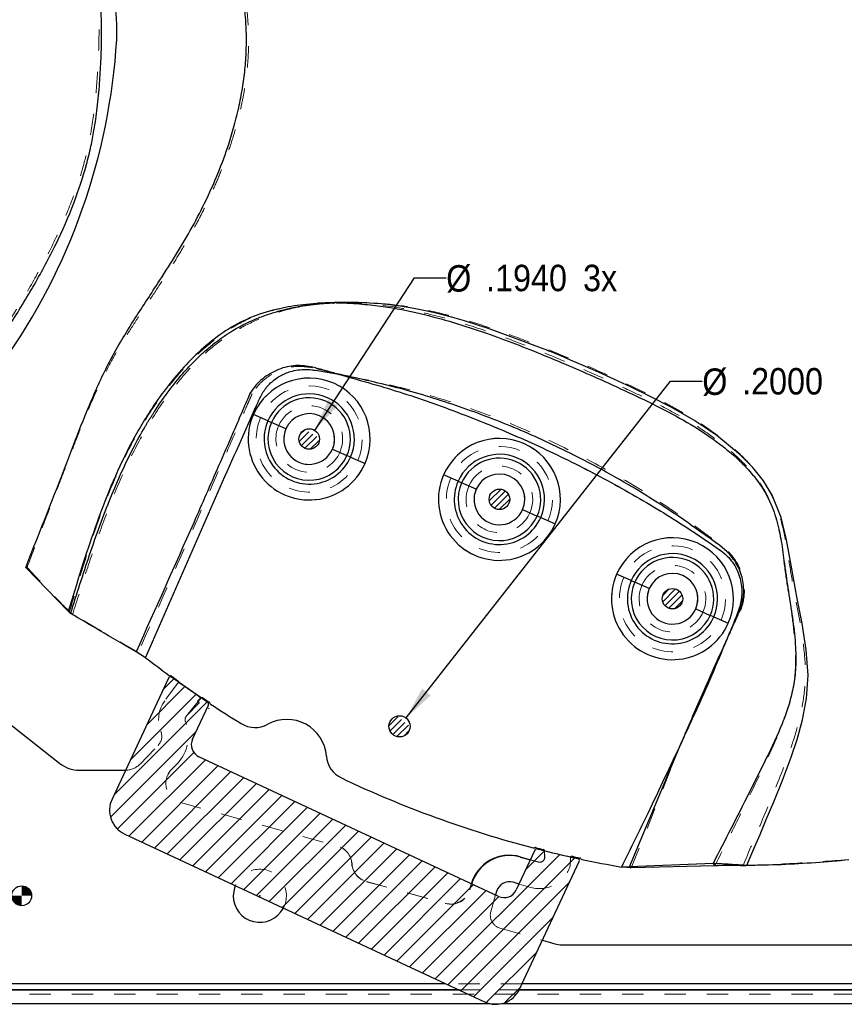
# Model space of a CAD drawing. Header units: inches. Extents: x 0.7 to 43.6, y 0.3 to 38.8.
# Tile 93 of 95: x 35.5 to 39.4, y 24.1 to 28.8. Entities that reach past the tile are written whole.
import ezdxf

# ---------------------------------------------------------------- set-up
doc = ezdxf.new("R2010")
doc.units = ezdxf.units.IN
doc.header["$MEASUREMENT"] = 0
doc.header["$PDSIZE"] = -1
doc.linetypes.add('HIDDEN', pattern=[0.075, 0.05, -0.025])
doc.layers.add('SID-M-S', color=90, linetype='Continuous')
doc.styles.add('SLDTEXTSTYLE0', font='GOTHIC.TTF', dxfattribs={"width": 0.913})
doc.dimstyles.new('SLDDIMSTYLE2', dxfattribs={"dimtxt": 0.125, "dimasz": 0.156, "dimexe": 0, "dimexo": 0.0625, "dimgap": 0.03125, "dimtad": 0, "dimtih": 1, "dimtoh": 1, "dimdec": 4, "dimlfac": 2, "dimrnd": 1e-09, "dimzin": 4, "dimdsep": 46, "dimtxsty": 'SLDTEXTSTYLE0', "dimsah": 1, "dimcen": 0, "dimadec": 0, "dimazin": 1, "dimtfac": 1, "dimtdec": 4, "dimtofl": 0, "dimtmove": 0, "dimatfit": 3, "dimfxl": 0, "dimfrac": 2, "dimtolj": 1, "dimtzin": 12, "dimarcsym": 0})
doc.dimstyles.new('SLDDIMSTYLE3', dxfattribs={"dimtxt": 0.125, "dimasz": 0.156, "dimexe": 0, "dimexo": 0.0625, "dimgap": 0.03125, "dimtad": 0, "dimtih": 1, "dimtoh": 1, "dimdec": 4, "dimlfac": 2, "dimrnd": 1e-09, "dimzin": 4, "dimdsep": 46, "dimtxsty": 'SLDTEXTSTYLE0', "dimsah": 1, "dimcen": 0, "dimadec": 0, "dimazin": 1, "dimtfac": 1, "dimtdec": 4, "dimtofl": 0, "dimtmove": 0, "dimatfit": 3, "dimfxl": 0, "dimfrac": 2, "dimtolj": 1, "dimtzin": 12, "dimarcsym": 0})

# ---------------------------------------------------------------- blocks, each defined once
blk = doc.blocks.new('SW_HATCH_9')
at = {"color": 0, "linetype": 'Continuous', "lineweight": 18}
for p, q in [((0, 0), (-0.052, -0.052)), ((0.0522, -0.0362), (-0.1293, -0.2177)), ((0.1044, -0.0724), (-0.2065, -0.3833)), ((0.1566, -0.1086), (-0.2837, -0.5489)), ((0.1042, -0.2493), (-0.2997, -0.6533)), ((0.0942, -0.3477), (-0.2672, -0.7091)), ((0.1487, -0.3816), (-0.2125, -0.7428)), ((0.209, -0.4097), (-0.1522, -0.7709)), ((0.2693, -0.4378), (-0.0919, -0.799)), ((0.3296, -0.4659), (-0.0316, -0.8271)), ((0.3899, -0.494), (0.0287, -0.8552)), ((0.4501, -0.5221), (0.0889, -0.8833)), ((0.5104, -0.5503), (0.1492, -0.9114)), ((0.5707, -0.5784), (0.2095, -0.9396)), ((0.631, -0.6065), (0.2698, -0.9677)), ((0.6912, -0.6346), (0.3301, -0.9958)), ((0.7515, -0.6627), (0.3903, -1.0239)), ((0.8118, -0.6908), (0.4506, -1.052)), ((0.8721, -0.7189), (0.5109, -1.0801)), ((0.9324, -0.747), (0.5712, -1.1082)), ((0.9926, -0.7751), (0.6315, -1.1363)), ((1.0529, -0.8032), (0.6917, -1.1644)), ((1.1132, -0.8313), (0.752, -1.1925)), ((1.8225, -0.8292), (1.2342, -1.4174)), ((1.7513, -0.812), (1.6623, -0.9009)), ((1.1735, -0.8594), (0.8123, -1.2206)), ((1.8945, -0.8455), (1.2945, -1.4455)), ((1.2338, -0.8876), (0.8726, -1.2488)), ((1.294, -0.9157), (0.9328, -1.2769)), ((1.3543, -0.9438), (0.9931, -1.305)), ((1.4146, -0.9719), (1.0534, -1.3331)), ((1.87, -0.9585), (1.3548, -1.4736)), ((1.4749, -1), (1.1137, -1.3612)), ((1.5352, -1.0281), (1.174, -1.3893)), ((1.7927, -1.1241), (1.4151, -1.5017)), ((1.7155, -1.2897), (1.4756, -1.5296)), ((1.6383, -1.4553), (1.5635, -1.53))]:
    blk.add_line(p, q, dxfattribs=at)
blk = doc.blocks.new('SW_HATCH_10')
at = {"color": 0, "linetype": 'Continuous', "lineweight": 18}
for p, q in [((0, 0), (-0.0229, -0.0229)), ((0.0198, -0.0096), (-0.0261, -0.0556)), ((0.0383, -0.0206), (-0.0161, -0.0751)), ((0.0568, -0.0315), (0.0006, -0.0878)), ((0.0691, -0.0487), (0.0258, -0.092))]:
    blk.add_line(p, q, dxfattribs=at)
blk = doc.blocks.new('SW_HATCH_11')
at = {"color": 0, "linetype": 'Continuous', "lineweight": 18}
for p, q in [((0, 0), (-0.0553, -0.0553)), ((0.0209, -0.0085), (-0.0468, -0.0762)), ((0.0348, -0.0241), (-0.0312, -0.0902)), ((0.0411, -0.0473), (-0.008, -0.0964))]:
    blk.add_line(p, q, dxfattribs=at)
blk = doc.blocks.new('SW_HATCH_12')
at = {"color": 0, "linetype": 'Continuous', "lineweight": 18}
for p, q in [((0.0296, 0.0001), (-0.0313, -0.0608)), ((0, 0), (-0.0312, -0.0312)), ((0.0481, -0.0108), (-0.0204, -0.0794)), ((0.06, -0.0284), (-0.0029, -0.0913)), ((0.0625, -0.0553), (0.0241, -0.0938))]:
    blk.add_line(p, q, dxfattribs=at)
blk = doc.blocks.new('SW_HATCH_13')
at = {"color": 0, "linetype": 'Continuous', "lineweight": 18}
for p, q in [((0, 0), (-0.0418, -0.0418)), ((0.0168, -0.0127), (-0.0367, -0.0662)), ((0.0336, -0.0254), (-0.0237, -0.0827)), ((0.0503, -0.0381), (-0.0042, -0.0926)), ((0.0541, -0.0637), (0.0277, -0.0902))]:
    blk.add_line(p, q, dxfattribs=at)
blk = doc.blocks.new('_D_2')
for p, q in [((36.9253, 26.8435), (37.396, 27.5655)), ((37.396, 27.5655), (37.546, 27.5655))]:
    blk.add_line(p, q)
blk.add_solid([(36.9253, 26.8435), (37.0323, 26.96), (36.9887, 26.9884)])
at = {"char_height": 0.125, "attachment_point": 1, "style": 'SLDTEXTSTYLE0'}
for s, insert in [('%%c', (37.546, 27.6247)), ('.1940', (37.7346, 27.6266)), (' 3x', (38.1502, 27.6266))]:
    blk.add_mtext(s, dxfattribs=dict(at, insert=insert))
blk = doc.blocks.new('_D_3')
for p, q in [((37.3564, 25.4842), (38.6058, 27.0769)), ((38.6058, 27.0769), (38.7558, 27.0769))]:
    blk.add_line(p, q)
blk.add_solid([(37.3564, 25.4842), (37.4732, 25.5909), (37.4323, 25.623)])
at = {"char_height": 0.125, "attachment_point": 1, "style": 'SLDTEXTSTYLE0'}
for s, insert in [('%%c', (38.7558, 27.1364)), ('.2000', (38.9443, 27.1383))]:
    blk.add_mtext(s, dxfattribs=dict(at, insert=insert))
blk = doc.blocks.new('SW_DOWELSYMBOL_7')
at = {"linetype": 'Continuous', "lineweight": 18}
h = blk.add_hatch(color=0, dxfattribs=at)
edge = h.paths.add_edge_path(flags=0)
edge.add_arc((0, 0), 0.0469, 0, 90)
edge.add_line((0, 0.0469), (0, 0))
edge.add_line((0, 0), (0.0469, 0))
h = blk.add_hatch(color=0, dxfattribs=at)
edge = h.paths.add_edge_path(flags=0)
edge.add_arc((0, 0), 0.0469, 180, 270)
edge.add_line((0, -0.0469), (0, 0))
edge.add_line((0, 0), (-0.0469, 0))
at = {"color": 0}
blk.add_circle((0, 0), 0.0469, dxfattribs=at)

msp = doc.modelspace()

# ---------------------------------------------------------------- linework, layer by layer
at = {"color": 7, "linetype": 'HIDDEN', "lineweight": 18}
for p, q in [((37.009593, 27.447413), (37.009604, 27.448049)), ((37.047163, 27.450084), (37.047198, 27.449102)), ((36.669357, 26.903827), (36.635077, 26.918906)), ((36.669357, 26.903827), (36.754674, 26.866295)), ((36.788953, 26.851215), (36.754674, 26.866295)), ((37.008636, 26.754574), (37.042916, 26.739494)), ((37.128233, 26.701962), (37.042916, 26.739494)), ((37.128233, 26.701962), (37.162512, 26.686882)), ((37.567961, 26.618316), (37.533682, 26.633396)), ((37.567961, 26.618316), (37.653279, 26.580784)), ((37.687558, 26.565704), (37.653279, 26.580784)), ((37.907241, 26.469063), (37.94152, 26.453983)), ((38.026838, 26.416451), (37.94152, 26.453983)), ((38.026838, 26.416451), (38.061117, 26.401372)), ((35.559356, 26.196159), (35.565747, 26.19616)), ((38.385629, 26.148821), (38.35135, 26.163901)), ((38.385629, 26.148821), (38.470947, 26.111289)), ((38.505226, 26.096209), (38.470947, 26.111289)), ((35.760589, 25.988565), (35.766156, 25.986553)), ((35.781216, 25.974848), (35.766156, 25.986553)), ((35.771553, 25.978182), (35.781216, 25.974848)), ((36.090492, 25.793157), (35.781216, 25.974848)), ((38.724909, 25.999568), (38.759188, 25.984488)), ((38.844505, 25.946956), (38.759188, 25.984488)), ((38.844505, 25.946956), (38.878785, 25.931877)), ((36.081225, 25.797176), (36.090492, 25.793157)), ((36.281419, 25.653454), (36.21666, 25.565851)), ((36.387381, 25.580108), (36.281518, 25.653588)), ((36.388506, 25.579172), (36.31864, 25.493325)), ((36.378767, 25.555958), (36.319307, 25.494388)), ((36.387287, 25.580017), (36.371306, 25.563079)), ((36.31864, 25.493325), (36.319377, 25.494088)), ((36.099441, 25.26634), (36.184789, 25.35472)), ((38.420649, 24.77644), (38.65598, 25.364822)), ((36.030883, 25.237638), (36.031823, 25.237638)), ((36.274701, 25.268257), (36.247725, 25.240323)), ((36.274774, 25.267956), (36.247795, 25.240019)), ((36.290271, 25.084429), (37.032321, 24.879077)), ((36.290342, 25.084126), (37.032391, 24.878774)), ((38.010322, 24.856729), (38.010364, 24.856555)), ((38.010364, 24.856555), (38.010906, 24.820142)), ((38.012544, 24.824894), (38.010364, 24.856555)), ((37.943308, 24.813485), (37.979975, 24.802971)), ((37.94358, 24.814069), (37.980412, 24.803508)), ((38.011345, 24.820688), (38.012544, 24.824894)), ((38.133086, 24.827551), (38.131559, 24.786429)), ((38.133269, 24.82751), (38.131559, 24.786429)), ((38.133269, 24.82751), (38.133391, 24.827665)), ((38.948698, 24.787674), (38.937223, 24.787534)), ((38.961649, 24.786967), (38.948698, 24.787674)), ((37.168829, 24.711319), (37.541337, 24.608233)), ((37.169763, 24.710389), (37.542271, 24.607302)), ((37.656766, 24.672918), (37.664275, 24.699103)), ((37.6577, 24.671987), (37.665209, 24.698172)), ((37.945957, 24.68335), (37.890094, 24.699369)), ((37.779539, 24.647584), (37.756869, 24.568522)), ((37.79972, 24.491216), (38.000634, 24.433604)), ((37.904795, 24.228077), (37.543398, 24.228077)), ((39.477959, 24.178729), (34.802959, 24.178729)), ((37.606334, 24.198729), (37.891013, 24.198729)), ((37.891013, 24.198729), (37.606334, 24.198729)), ((37.806827, 24.133729), (37.752745, 24.133729))]:
    msp.add_line(p, q, dxfattribs=at)
at = {"color": 7, "linetype": 'HIDDEN', "lineweight": 18, "flags": 128}
for points in [[(36.125924, 25.769073), (36.125924, 25.769073)], [(38.374639, 24.779687), (38.374639, 24.779687)]]:
    msp.add_lwpolyline(points, dxfattribs=at)
at = {"color": 7, "linetype": 'Continuous'}
for centre, radius, start, end in [((35.224614, 28.731195), 0.765809, 356.920691, 26.464599), ((33.047728, 28.869766), 2.947074, 324.607677, 356.503998)]:
    msp.add_arc(centre, radius, start, end, dxfattribs=at)
at = {"color": 7, "linetype": 'HIDDEN', "lineweight": 18}
for centre, radius, start, end in [((36.898795, 26.802894), 0.288107, 336.254815, 156.254815), ((36.898795, 26.802894), 0.250658, 336.254815, 156.254815), ((36.898795, 26.802894), 0.15745, 336.254815, 156.254815), ((36.898795, 26.802894), 0.288107, 156.254815, 336.254815), ((36.898795, 26.802894), 0.250658, 156.254815, 336.254815), ((36.898795, 26.802894), 0.12, 336.254815, 156.254815), ((36.898795, 26.802894), 0.15745, 156.254815, 336.254815), ((36.898795, 26.802894), 0.12, 156.254815, 336.254815), ((37.797399, 26.517384), 0.288107, 336.254815, 156.254815), ((37.797399, 26.517384), 0.250658, 336.254815, 156.254815), ((37.797399, 26.517384), 0.15745, 336.254815, 156.254815), ((37.797399, 26.517384), 0.288107, 156.254815, 336.254815), ((37.797399, 26.517384), 0.12, 336.254815, 156.254815), ((37.797399, 26.517384), 0.250658, 156.254815, 336.254815), ((37.797399, 26.517384), 0.15745, 156.254815, 336.254815), ((37.797399, 26.517384), 0.12, 156.254815, 336.254815), ((38.615067, 26.047889), 0.288107, 336.254815, 156.254815), ((38.615067, 26.047889), 0.250658, 336.254815, 156.254815), ((38.615067, 26.047889), 0.15745, 336.254815, 156.254815), ((38.615067, 26.047889), 0.288107, 156.254815, 336.254815), ((38.615067, 26.047889), 0.12, 336.254815, 156.254815), ((38.615067, 26.047889), 0.250658, 156.254815, 336.254815), ((38.615067, 26.047889), 0.15745, 156.254815, 336.254815), ((38.615067, 26.047889), 0.12, 156.254815, 336.254815), ((39.245887, 29.810072), 5.105276, 234.663846, 235.841098), ((39.245887, 29.810072), 5.105276, 234.663846, 235.841098), ((36.33728, 25.476684), 0.15, 143.526897, 201.693138), ((39.121444, 29.865947), 5.106655, 237.415706, 237.536275), ((36.38596, 25.549011), 0.01, 124.009503, 135.999089), ((36.139827, 25.398507), 0.1875, 315.999089, 21.68335), ((36.139898, 25.398205), 0.1875, 316, 21.684261), ((36.337291, 25.477021), 0.025, 135.999089, 201.68335), ((36.33736, 25.476722), 0.025, 136, 201.684261), ((36.13983, 25.398136), 0.0625, 316, 21.693138), ((36.031823, 25.331638), 0.094, 270, 316), ((36.315342, 25.175024), 0.094, 135.999089, 254.531325), ((36.315413, 25.174721), 0.094, 136, 254.531325), ((37.00725, 24.788482), 0.094, 3.812803, 74.531325), ((37.007687, 24.789504), 0.092625, 3.812803, 74.531325), ((39.245887, 29.810072), 5.105276, 255.994855, 257.410129), ((39.245887, 29.810072), 5.105276, 255.994855, 257.412229), ((37.986866, 24.827002), 0.025, 254, 344.074051), ((37.987303, 24.82754), 0.025, 254, 344.093383), ((36.665459, 24.643729), 0.1255, 332.407758, 157.592242), ((37.1939, 24.801914), 0.094, 183.812803, 254.531325), ((37.194834, 24.800984), 0.094, 183.812803, 254.531325), ((37.987303, 24.82754), 0.15, 254, 344.093383), ((37.566408, 24.698827), 0.094, 254.531325, 344), ((37.567341, 24.697897), 0.094, 254.531325, 344), ((37.816947, 24.551294), 0.0625, 164, 254)]:
    msp.add_arc(centre, radius, start, end, dxfattribs=at)
for points, knots in [([(35.565747, 26.19616), (35.580116, 26.233952), (35.608528, 26.308675), (35.651301, 26.419761), (35.693724, 26.529591), (35.735861, 26.638847), (35.777736, 26.748669), (35.820307, 26.858278), (35.864962, 26.966342), (35.911716, 27.06922), (35.960925, 27.165762), (36.013858, 27.257305), (36.070742, 27.347741), (36.131099, 27.439449), (36.18955, 27.527437), (36.243531, 27.610789), (36.291997, 27.68921), (36.337639, 27.767761), (36.381128, 27.848145), (36.423022, 27.932292), (36.461591, 28.017913), (36.496657, 28.105118), (36.524927, 28.184609), (36.548555, 28.260231), (36.568465, 28.333936), (36.585148, 28.408966), (36.597887, 28.483042), (36.606176, 28.549901), (36.610961, 28.612263), (36.612831, 28.672139), (36.611962, 28.731266), (36.60844, 28.791839), (36.602267, 28.854534), (36.590794, 28.936913), (36.571422, 29.037137), (36.542698, 29.152875), (36.508435, 29.267464), (36.466377, 29.380677), (36.415418, 29.490618), (36.358803, 29.585995), (36.311197, 29.654889), (36.283589, 29.688134), (36.274988, 29.698491)], [0, 0, 0, 0, 0.03157717, 0.06243528, 0.09291563, 0.12345263, 0.15379242, 0.18460255, 0.2151761, 0.24500066, 0.27276222, 0.29972736, 0.32752981, 0.35614941, 0.38540137, 0.40994225, 0.43361151, 0.45730813, 0.48081476, 0.50491986, 0.53064438, 0.55405622, 0.57821571, 0.59645835, 0.61598359, 0.63802338, 0.65683985, 0.67522024, 0.69126175, 0.70638577, 0.72276646, 0.73826743, 0.75469258, 0.77298005, 0.80462728, 0.8361788, 0.86823086, 0.90015955, 0.93273516, 0.96520709, 0.98916014, 1, 1, 1, 1]), ([(35.896545, 28.938577), (35.898253, 28.919545), (35.902108, 28.876612), (35.905608, 28.800849), (35.906291, 28.714896), (35.903819, 28.628985), (35.899942, 28.553206), (35.89532, 28.483982), (35.889341, 28.415111), (35.881132, 28.341541), (35.868731, 28.256287), (35.848543, 28.155576), (35.817359, 28.041628), (35.771205, 27.908712), (35.70778, 27.760914), (35.626276, 27.601714), (35.559502, 27.486917), (35.515557, 27.415256), (35.496658, 27.384903), (35.475726, 27.351787), (35.44986, 27.311555), (35.421902, 27.269068), (35.397427, 27.232776), (35.365705, 27.186509), (35.327067, 27.131787), (35.277644, 27.064848), (35.233272, 27.007141), (35.191283, 26.954554), (35.151586, 26.906637), (35.113248, 26.861916), (35.074609, 26.818356), (35.032097, 26.771928), (34.991114, 26.728428), (34.945777, 26.681188), (34.904962, 26.639298), (34.865469, 26.599052), (34.835584, 26.568654), (34.80912, 26.5417), (34.768827, 26.500553), (34.715208, 26.445361), (34.664271, 26.391623), (34.630221, 26.35512), (34.611307, 26.334723), (34.591709, 26.313458), (34.570948, 26.290791), (34.548301, 26.26591), (34.529135, 26.244732), (34.511854, 26.225546), (34.495118, 26.206916), (34.473463, 26.182723), (34.448613, 26.154833), (34.424305, 26.127438), (34.401454, 26.101612), (34.363691, 26.058825), (34.310433, 25.998283), (34.239852, 25.917749), (34.177236, 25.84527), (34.119063, 25.776536), (34.069159, 25.715993), (34.022758, 25.657508), (33.98347, 25.605929), (33.94898, 25.558677), (33.916419, 25.512068), (33.88668, 25.467692), (33.858854, 25.424657), (33.831711, 25.381343), (33.80007, 25.329246), (33.766595, 25.272222), (33.734916, 25.216903), (33.709075, 25.171283), (33.683316, 25.125711), (33.65642, 25.078401), (33.627784, 25.029087), (33.601479, 24.985182), (33.576089, 24.944336), (33.550205, 24.904227), (33.521246, 24.860682), (33.500736, 24.830214), (33.489362, 24.813318)], [0, 0, 0, 0, 0.01163744, 0.02625218, 0.04620032, 0.06402788, 0.0786575, 0.09246155, 0.10630751, 0.12076853, 0.13753713, 0.1587482, 0.18326015, 0.2094014, 0.24435789, 0.28110395, 0.31827793, 0.32525114, 0.33234258, 0.34007429, 0.34913568, 0.36150497, 0.37108909, 0.37583128, 0.39572043, 0.41194607, 0.42658924, 0.44012806, 0.45300023, 0.46455047, 0.47606501, 0.48852239, 0.50295521, 0.51252809, 0.52847475, 0.53864824, 0.54694765, 0.55450034, 0.56171483, 0.58212035, 0.6015085, 0.60695589, 0.6126214, 0.61850419, 0.62462327, 0.63139836, 0.63905332, 0.64206559, 0.64716368, 0.65434113, 0.66188247, 0.66995598, 0.67668, 0.68290978, 0.7047456, 0.72580531, 0.74811195, 0.76305335, 0.78064134, 0.79591134, 0.80855459, 0.82016755, 0.83157832, 0.84321849, 0.85273654, 0.86282279, 0.87438383, 0.88989901, 0.90314399, 0.91327564, 0.92191201, 0.93514104, 0.94660177, 0.95697556, 0.96680179, 0.97659224, 0.98701921, 1, 1, 1, 1]), ([(37.009604, 27.448047), (36.966271, 27.446121), (36.879696, 27.442273), (36.751618, 27.419674), (36.62748, 27.381216), (36.512231, 27.319391), (36.408556, 27.239778), (36.314556, 27.148833), (36.230529, 27.049114), (36.13958, 26.922109), (36.048028, 26.764462), (35.961565, 26.575576), (35.888734, 26.381555), (35.82509, 26.184665), (35.785798, 26.052581), (35.766156, 25.986553)], [0, 0, 0, 0, 0.06295108, 0.12577277, 0.18839471, 0.25086018, 0.3142457, 0.37695811, 0.43945402, 0.50216493, 0.60208181, 0.70174387, 0.80132713, 0.90068586, 1, 1, 1, 1]), ([(35.781216, 25.974848), (35.801968, 26.040679), (35.843437, 26.172223), (35.909454, 26.368231), (35.983193, 26.561209), (36.068725, 26.74913), (36.158036, 26.906341), (36.246551, 27.03313), (36.328399, 27.132492), (36.42013, 27.222815), (36.522324, 27.299881), (36.634505, 27.360794), (36.740641, 27.400824), (36.837601, 27.425728), (36.922986, 27.440786), (36.980686, 27.445201), (37.009593, 27.447413)], [0, 0, 0, 0, 0.1003243, 0.20047175, 0.30057383, 0.40045967, 0.50030799, 0.56289128, 0.62511388, 0.68734138, 0.74994222, 0.81118454, 0.8732537, 0.91529203, 0.95756194, 1, 1, 1, 1]), ([(37.009604, 27.448049), (37.015867, 27.448288), (37.028395, 27.448766), (37.04093, 27.44899), (37.047198, 27.449102)], [0, 0, 0, 0, 0.49997289, 1, 1, 1, 1]), ([(38.948698, 24.787674), (38.981702, 24.865091), (39.047509, 25.019454), (39.127666, 25.213692), (39.185943, 25.371801), (39.221004, 25.494075), (39.24282, 25.620893), (39.244095, 25.750948), (39.228114, 25.879961), (39.204956, 26.006627), (39.180366, 26.131131), (39.160975, 26.255449), (39.139749, 26.379498), (39.108707, 26.48776), (39.064628, 26.576541), (39.014746, 26.646297), (38.947272, 26.721452), (38.859753, 26.797746), (38.753665, 26.874032), (38.641469, 26.941593), (38.486969, 27.022691), (38.289856, 27.115328), (38.076795, 27.207226), (37.887606, 27.281462), (37.722941, 27.340208), (37.555765, 27.390028), (37.38699, 27.427199), (37.217146, 27.449068), (37.103779, 27.449745), (37.047163, 27.450084)], [0, 0, 0, 0, 0.061746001, 0.123118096, 0.153802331, 0.184663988, 0.215554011, 0.246942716, 0.278707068, 0.309867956, 0.340505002, 0.370936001, 0.401332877, 0.432089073, 0.452660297, 0.47347023, 0.494624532, 0.52639166, 0.558032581, 0.589776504, 0.621615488, 0.684840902, 0.747892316, 0.790059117, 0.832463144, 0.875003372, 0.917101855, 0.958600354, 1, 1, 1, 1]), ([(37.047198, 27.449107), (37.118409, 27.445405), (37.261061, 27.437989), (37.472901, 27.39481), (37.681831, 27.333951), (37.887809, 27.259387), (38.090559, 27.177371), (38.273942, 27.097153), (38.439096, 27.020454), (38.586213, 26.948067), (38.728581, 26.867658), (38.839496, 26.789397), (38.92145, 26.719279), (38.977669, 26.661767), (39.027095, 26.599754), (39.071346, 26.524805), (39.104786, 26.435526), (39.127299, 26.333866), (39.136245, 26.26496), (39.140731, 26.230404)], [0, 0, 0, 0, 0.08295994, 0.16619026, 0.25083282, 0.33547714, 0.41969003, 0.50374305, 0.56685822, 0.63024557, 0.69338394, 0.75601893, 0.78737648, 0.81862407, 0.84944885, 0.87947555, 0.91956439, 0.95966196, 1, 1, 1, 1]), ([(36.914481, 27.139989), (36.888247, 27.143562), (36.834948, 27.150822), (36.75428, 27.129682), (36.694268, 27.092881), (36.653177, 27.052554), (36.636885, 27.028232), (36.628649, 27.015935)], [0, 0, 0, 0, 0.23752857, 0.4825865, 0.73581269, 0.86643527, 1, 1, 1, 1]), ([(37.028959, 27.111139), (37.009931, 27.116049), (36.971826, 27.125881), (36.933612, 27.135282), (36.914481, 27.139989)], [0, 0, 0, 0, 0.4993715, 1, 1, 1, 1]), ([(36.125924, 25.769073), (36.242696, 26.038117), (36.417855, 26.441683), (36.60459, 26.85875), (36.679412, 27.026656), (36.714919, 27.069247), (36.759227, 27.102206), (36.815625, 27.126306), (36.883437, 27.13549), (36.956255, 27.12304), (37.004697, 27.11511), (37.028959, 27.111139)], [0, 0, 0, 0, 0.50005032, 0.75007555, 0.78121268, 0.81241011, 0.84342567, 0.87462503, 0.91616946, 0.95801429, 1, 1, 1, 1]), ([(38.936305, 25.992736), (38.939105, 26.000037), (38.944123, 26.013123), (38.950452, 26.03748), (38.956986, 26.079492), (38.952812, 26.141948), (38.92574, 26.214258), (38.873285, 26.281745), (38.797941, 26.334183), (38.71989, 26.393322), (38.586627, 26.48644), (38.394752, 26.609121), (38.137355, 26.748919), (37.870895, 26.8706), (37.596316, 26.972154), (37.315516, 27.054491), (37.12441, 27.09227), (37.028959, 27.111139)], [0, 0, 0, 0, 0.00996249, 0.01785619, 0.0320416, 0.06405017, 0.09639167, 0.12912445, 0.17131348, 0.21272876, 0.25416671, 0.37851661, 0.5029505, 0.62734585, 0.7517034, 0.87598492, 1, 1, 1, 1]), ([(37.028959, 27.111139), (37.127802, 27.083709), (37.324829, 27.029033), (37.613293, 26.926476), (37.895504, 26.811088), (38.171099, 26.681118), (38.439843, 26.536169), (38.635601, 26.416365), (38.763361, 26.33105), (38.827007, 26.288208), (38.888569, 26.24102), (38.928481, 26.173847), (38.946187, 26.098563), (38.939245, 26.021026), (38.910331, 25.949694), (38.891394, 25.902192), (38.881912, 25.878408)], [0, 0, 0, 0, 0.12575548, 0.25067196, 0.3751497, 0.49952133, 0.62413629, 0.74939017, 0.78086014, 0.81241052, 0.84372148, 0.8748958, 0.90604959, 0.937233, 0.96857341, 1, 1, 1, 1]), ([(36.628649, 27.015935), (36.628168, 27.014824), (36.627311, 27.01284), (36.625783, 27.009297), (36.623536, 27.004085), (36.619523, 26.994779), (36.612344, 26.978173), (36.599523, 26.948542), (36.576601, 26.895689), (36.535603, 26.801401), (36.462189, 26.633173), (36.311314, 26.289405), (36.180991, 25.996534), (36.090492, 25.793157)], [0, 0, 0, 0, 0.00271919, 0.00485358, 0.00866313, 0.01546509, 0.02761161, 0.04928854, 0.08796425, 0.15697736, 0.28016858, 0.50013343, 1, 1, 1, 1]), ([(39.140731, 26.230404), (39.141947, 26.221298), (39.144375, 26.203122), (39.146737, 26.184933), (39.147916, 26.175855)], [0, 0, 0, 0, 0.500959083, 1, 1, 1, 1]), ([(35.766156, 25.986553), (35.728082, 26.025116), (35.660211, 26.093856), (35.594566, 26.16495), (35.565747, 26.19616)], [0, 0, 0, 0, 0.5609895, 1, 1, 1, 1]), ([(39.147916, 26.175855), (39.154049, 26.134748), (39.166313, 26.052548), (39.185807, 25.929238), (39.197122, 25.815563), (39.197377, 25.712943), (39.185509, 25.623175), (39.163811, 25.536491), (39.124334, 25.423299), (39.060794, 25.285338), (38.980831, 25.119933), (38.89893, 24.953002), (38.843681, 24.841606), (38.815966, 24.785723)], [0, 0, 0, 0, 0.08438316, 0.16873309, 0.25333255, 0.3159052, 0.37644593, 0.43647085, 0.4969811, 0.61982631, 0.74564003, 0.87239935, 1, 1, 1, 1]), ([(38.881912, 25.878408), (38.890879, 25.897465), (38.908846, 25.935652), (38.927141, 25.973684), (38.936305, 25.992736)], [0, 0, 0, 0, 0.49904263, 1, 1, 1, 1]), ([(38.881912, 25.878408), (38.838485, 25.783088), (38.760937, 25.612873), (38.68805, 25.440615), (38.65598, 25.364822)], [0, 0, 0, 0, 0.56000397, 1, 1, 1, 1]), ([(38.65598, 25.364822), (38.694788, 25.449911), (38.772404, 25.620092), (38.845409, 25.792302), (38.881912, 25.878408)], [0, 0, 0, 0, 0.499990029, 1, 1, 1, 1]), ([(38.65598, 25.364822), (38.604056, 25.255312), (38.511335, 25.059757), (38.416407, 24.865264), (38.374639, 24.779687)], [0, 0, 0, 0, 0.55999795, 1, 1, 1, 1]), ([(39.426861, 24.813318), (39.348294, 24.807526), (39.230723, 24.798858), (39.071025, 24.790434), (38.989383, 24.788593), (38.948698, 24.787675)], [0, 0, 0, 0, 0.50262132, 0.75214383, 1, 1, 1, 1])]:
    msp.add_open_spline(points, degree=3, knots=knots, dxfattribs=at)
at = {"color": 7, "linetype": 'Continuous'}
msp.add_point((36.665459, 24.643729), dxfattribs=at)
at = {"layer": 'SID-M-S'}
for p, q in [((36.703636, 26.888747), (36.635077, 26.918906)), ((36.703636, 26.888747), (36.720395, 26.881374)), ((36.788953, 26.851215), (36.720395, 26.881374)), ((37.008636, 26.754574), (37.077195, 26.724414)), ((37.093954, 26.717042), (37.077195, 26.724414)), ((37.093954, 26.717042), (37.162512, 26.686882)), ((37.602241, 26.603236), (37.533682, 26.633396)), ((37.602241, 26.603236), (37.618999, 26.595864)), ((37.687558, 26.565704), (37.618999, 26.595864)), ((37.907241, 26.469063), (37.975799, 26.438904)), ((37.992558, 26.431531), (37.975799, 26.438904)), ((37.992558, 26.431531), (38.061117, 26.401372)), ((35.760589, 25.988565), (35.559356, 26.196159)), ((38.419908, 26.133741), (38.35135, 26.163901)), ((38.419908, 26.133741), (38.436667, 26.126369)), ((38.505226, 26.096209), (38.436667, 26.126369)), ((35.771553, 25.978182), (35.760589, 25.988565)), ((38.724909, 25.999568), (38.793467, 25.969409)), ((38.810226, 25.962036), (38.793467, 25.969409)), ((38.810226, 25.962036), (38.878785, 25.931877)), ((34.964119, 25.864242), (35.720224, 25.269723)), ((36.125924, 25.769073), (36.081225, 25.797176)), ((36.23361, 25.672387), (35.967171, 25.101006)), ((36.419282, 25.557823), (36.248372, 25.676377)), ((36.281518, 25.653588), (36.281419, 25.653454)), ((36.281518, 25.653588), (36.293135, 25.645327)), ((36.293135, 25.645327), (36.281518, 25.653588)), ((36.379325, 25.58554), (36.387363, 25.580097)), ((36.387363, 25.580097), (36.379325, 25.58554)), ((36.387363, 25.580097), (36.387287, 25.580017)), ((36.388586, 25.579271), (36.387381, 25.580108)), ((36.388586, 25.579271), (36.388506, 25.579172)), ((36.347533, 25.3843), (36.422646, 25.545381)), ((38.411416, 24.780936), (38.65598, 25.364822)), ((37.793869, 24.640901), (36.377764, 25.301242)), ((35.812939, 25.237638), (36.030883, 25.237638)), ((36.027632, 24.93489), (37.726959, 24.142481)), ((37.964919, 24.859831), (37.876927, 24.671132)), ((37.896193, 24.827657), (37.94358, 24.814069)), ((37.897127, 24.826727), (37.943308, 24.813485)), ((37.893075, 24.202942), (38.174375, 24.806192)), ((38.411416, 24.780936), (38.374639, 24.779687)), ((38.42065, 24.77644), (38.374639, 24.779687)), ((38.806806, 24.796428), (38.411416, 24.780936)), ((38.411416, 24.780936), (38.42065, 24.77644)), ((38.815961, 24.785725), (38.42065, 24.77644)), ((38.806806, 24.796428), (38.815961, 24.785725)), ((38.936841, 24.787516), (38.962485, 24.786922)), ((38.966188, 24.78672), (38.961649, 24.786967)), ((37.890094, 24.699369), (37.861739, 24.7075)), ((37.784432, 24.664648), (37.779539, 24.647584)), ((38.000634, 24.433604), (38.058696, 24.416955)), ((38.093151, 24.412113), (39.477959, 24.412113)), ((37.543398, 24.228077), (35.353459, 24.228077)), ((39.477959, 24.228077), (37.904795, 24.228077)), ((35.353459, 24.198729), (37.606334, 24.198729)), ((37.606334, 24.198729), (35.353459, 24.198729)), ((37.891013, 24.198729), (39.477959, 24.198729)), ((39.477959, 24.198729), (37.891013, 24.198729)), ((37.752745, 24.133729), (35.353459, 24.133729)), ((39.477959, 24.133729), (37.806827, 24.133729))]:
    msp.add_line(p, q, dxfattribs=at)
at = {"layer": 'SID-M-S', "flags": 128}
for points in [[(37.017278, 27.444701), (37.017997, 27.445931), (37.018715, 27.447162), (37.019434, 27.448393), (37.020153, 27.449624)], [(38.966188, 24.78672), (38.973224, 24.803181), (38.986049, 24.833199), (39.004616, 24.87674), (39.028823, 24.933775), (39.058478, 25.004309), (39.093277, 25.08841), (39.132769, 25.186268), (39.175755, 25.29853), (39.204184, 25.382528), (39.229643, 25.475083), (39.248339, 25.576245), (39.25559, 25.686698), (39.247334, 25.806494), (39.227886, 25.930726), (39.202961, 26.057603), (39.178376, 26.189021), (39.154249, 26.32625), (39.12847, 26.432235), (39.086112, 26.538159), (39.04506, 26.604972), (38.993964, 26.668611), (38.934805, 26.728623), (38.824794, 26.818792), (38.715275, 26.892231), (38.609424, 26.953045), (38.510182, 27.004232), (38.419648, 27.048213), (38.338235, 27.086121), (38.266045, 27.118625), (38.193602, 27.150402), (38.13399, 27.175926), (38.087324, 27.195505), (38.06089, 27.206422), (38.04185, 27.214203), (38.030239, 27.218912), (38.027228, 27.220129), (38.026421, 27.220455), (38.026193, 27.220547), (38.026122, 27.220575), (38.026095, 27.220586), (38.026086, 27.22059), (38.026083, 27.220591), (38.026082, 27.220591), (38.026081, 27.220592), (38.026081, 27.220592), (38.026081, 27.220592), (38.026081, 27.220592), (37.754329, 27.322711), (37.632095, 27.361912), (37.577903, 27.377454), (37.535175, 27.388783), (37.490735, 27.399646), (37.455682, 27.407536), (37.392822, 27.420122), (37.329511, 27.43066), (37.301674, 27.434556), (37.279805, 27.437256), (37.268157, 27.438561), (37.258448, 27.439574), (37.248396, 27.440556), (37.239033, 27.441411), (37.223072, 27.442741), (37.204363, 27.444105), (37.185959, 27.445251), (37.171065, 27.446042), (37.150154, 27.44696), (37.085133, 27.448715), (37.052602, 27.44865), (37.036338, 27.448353), (37.028207, 27.448338), (37.024145, 27.448616), (37.023905, 27.44865), (37.022146, 27.449022), (37.020273, 27.449826)], [(36.549435, 24.691569), (36.543606, 24.673763), (36.539959, 24.643729)]]:
    msp.add_lwpolyline(points, dxfattribs=at)
at = {"layer": 'SID-M-S'}
for centre, radius in [((36.898795, 26.802894), 0.0485), ((37.797601, 26.517841), 0.0485), ((38.615067, 26.047889), 0.0485), ((37.325571, 25.444828), 0.05), ((35.540459, 24.643729), 0.046875)]:
    msp.add_circle(centre, radius, dxfattribs=at)
for centre, radius, start, end in [((36.898795, 26.802894), 0.288107, 336.254815, 156.254815), ((36.898795, 26.802894), 0.213208, 336.254815, 156.254815), ((36.898795, 26.802894), 0.194899, 336.254815, 156.254815), ((36.898795, 26.802894), 0.288107, 156.254815, 336.254815), ((36.898795, 26.802894), 0.12, 336.254815, 156.254815), ((36.898795, 26.802894), 0.213208, 156.254815, 336.254815), ((36.898795, 26.802894), 0.194899, 156.254815, 336.254815), ((36.898795, 26.802894), 0.12, 156.254815, 336.254815), ((37.797399, 26.517384), 0.288107, 336.254815, 156.254815), ((37.797399, 26.517384), 0.213208, 336.254815, 156.254815), ((37.797399, 26.517384), 0.194899, 336.254815, 156.254815), ((37.797399, 26.517384), 0.288107, 156.254815, 336.254815), ((37.797399, 26.517384), 0.12, 336.254815, 156.254815), ((37.797399, 26.517384), 0.213208, 156.254815, 336.254815), ((37.797399, 26.517384), 0.194899, 156.254815, 336.254815), ((37.797399, 26.517384), 0.12, 156.254815, 336.254815), ((38.615067, 26.047889), 0.288107, 336.254815, 156.254815), ((38.615067, 26.047889), 0.213208, 336.254815, 156.254815), ((38.615067, 26.047889), 0.194899, 336.254815, 156.254815), ((38.615067, 26.047889), 0.288107, 156.254815, 336.254815), ((38.615067, 26.047889), 0.12, 336.254815, 156.254815), ((38.615067, 26.047889), 0.213208, 156.254815, 336.254815), ((38.615067, 26.047889), 0.194899, 156.254815, 336.254815), ((38.615067, 26.047889), 0.12, 156.254815, 336.254815), ((39.245887, 29.810072), 5.105276, 232.329094, 233.895083), ((36.242673, 25.66816), 0.01, 55.252472, 155), ((36.241942, 25.691378), 0.0075, 233.895083, 276.604171), ((36.243667, 25.676478), 0.0075, 53.828397, 96.604171), ((39.25971, 29.801665), 5.102655, 233.828397, 234.249471), ((36.274065, 25.654424), 0.0075, 353.596744, 54.249471), ((36.391245, 25.57368), 0.0075, 55.602315, 121.174804), ((39.278144, 29.790255), 5.102655, 235.602315, 236.023387), ((36.413583, 25.549607), 0.01, 335, 55.252472), ((36.422311, 25.552578), 0.0075, 13.247615, 56.023387), ((36.436912, 25.556016), 0.0075, 193.247615, 235.487729), ((39.121444, 29.865947), 5.106655, 238.109291, 238.149679), ((36.430064, 25.537101), 0.00953, 227.243327, 249.015643), ((39.245887, 29.810072), 5.105276, 236.561438, 238.491111), ((36.79316, 25.290011), 0.1875, 4.318372, 118.710339), ((36.643041, 25.564092), 0.125, 238.491111, 298.710339), ((36.404177, 25.357887), 0.0625, 155, 245), ((37.104773, 25.313542), 0.125, 184.318372, 244.5376), ((35.812939, 25.387638), 0.15, 231.822314, 270), ((39.245887, 29.810072), 5.105276, 244.5376, 255.383985), ((36.080459, 25.048179), 0.125, 155, 245), ((37.959515, 24.877267), 0.0075, 255.383985, 298.38378), ((37.966645, 24.86407), 0.0075, 75.60762, 118.38378), ((37.973982, 24.855604), 0.01, 75.611037, 155), ((39.236831, 29.813849), 5.102655, 255.60762, 256.028694), ((39.245145, 29.81042), 5.105276, 255.611037, 257.813196), ((38.003056, 24.854869), 0.0075, 14.355776, 76.028694), ((37.844511, 24.647421), 0.1875, 74, 164), ((37.845445, 24.64649), 0.1875, 74, 164), ((38.139209, 24.822932), 0.0075, 77.102315, 140.872025), ((39.279851, 29.804159), 5.102655, 257.102315, 257.523387), ((38.165312, 24.810419), 0.01, 335, 77.813196), ((38.175847, 24.814684), 0.0075, 34.747615, 77.523387), ((38.188172, 24.823233), 0.0075, 214.747615, 257.638307), ((39.245887, 29.810072), 5.105276, 258.024398, 260.174018), ((37.844511, 24.647421), 0.0625, 74, 164), ((37.820283, 24.697546), 0.0625, 245, 335), ((36.665459, 24.643729), 0.1255, 180, 332.407758), ((38.093151, 24.537113), 0.125, 254, 270), ((37.779786, 24.255769), 0.125, 245, 335)]:
    msp.add_arc(centre, radius, start, end, dxfattribs=at)
for points, knots in [([(35.559356, 26.196159), (35.585458, 26.262046), (35.637647, 26.393784), (35.715786, 26.591606), (35.790975, 26.790331), (35.8686, 26.988302), (35.958003, 27.180793), (36.067365, 27.362428), (36.172317, 27.520677), (36.263346, 27.662224), (36.338011, 27.788013), (36.407659, 27.920172), (36.46891, 28.056405), (36.514045, 28.179767), (36.546299, 28.287088), (36.568773, 28.379051), (36.585861, 28.471384), (36.595238, 28.546366), (36.599846, 28.605593), (36.601851, 28.650171), (36.602335, 28.695198), (36.601311, 28.74061), (36.598815, 28.78633), (36.594938, 28.831851), (36.589545, 28.879121), (36.582729, 28.926796), (36.574286, 28.976205), (36.564501, 29.025963), (36.55332, 29.076426), (36.54111, 29.126338), (36.528116, 29.175477), (36.513912, 29.224848), (36.491359, 29.296483), (36.457619, 29.388556), (36.407019, 29.498634), (36.346208, 29.602904), (36.274069, 29.702949), (36.194604, 29.793382), (36.121586, 29.862283), (36.062462, 29.911415), (36.015004, 29.947941), (35.968371, 29.981423), (35.916237, 30.016718), (35.86411, 30.050076), (35.798058, 30.090365), (35.722509, 30.134568), (35.633079, 30.183436), (35.541052, 30.229099), (35.448058, 30.269885), (35.352523, 30.305304), (35.254516, 30.334697), (35.128115, 30.365816), (34.973817, 30.39523), (34.79341, 30.424921), (34.613543, 30.451364), (34.493768, 30.466038), (34.433652, 30.473403)], [0, 0, 0, 0, 0.03574499, 0.07147184, 0.1071755, 0.14279029, 0.17859766, 0.21400901, 0.24958011, 0.27429929, 0.29878026, 0.32326649, 0.34956085, 0.37397862, 0.38937028, 0.40614203, 0.42192304, 0.43711001, 0.44469373, 0.45231862, 0.45997486, 0.46779639, 0.47564974, 0.48351861, 0.491309, 0.50015435, 0.50833834, 0.51715498, 0.52631057, 0.53500263, 0.54366611, 0.55253611, 0.56151285, 0.58243459, 0.60315555, 0.62414273, 0.64495323, 0.66716778, 0.68667362, 0.69712908, 0.7071474, 0.71781157, 0.72696959, 0.73986715, 0.74996324, 0.76716025, 0.7853224, 0.80286231, 0.82046082, 0.83798201, 0.8556756, 0.87348997, 0.90546251, 0.93711096, 0.96843537, 1, 1, 1, 1]), ([(33.511347, 24.813058), (33.514262, 24.817273), (33.520577, 24.826403), (33.532129, 24.842976), (33.549997, 24.868522), (33.572986, 24.901646), (33.598795, 24.940299), (33.623739, 24.979687), (33.649306, 25.022181), (33.676951, 25.070121), (33.702003, 25.114822), (33.724905, 25.156034), (33.745885, 25.193808), (33.771835, 25.240241), (33.801079, 25.291713), (33.830424, 25.341928), (33.877058, 25.419381), (33.929271, 25.50067), (33.992306, 25.590015), (34.047849, 25.664012), (34.101257, 25.731166), (34.147686, 25.787613), (34.188063, 25.835908), (34.233137, 25.889013), (34.284632, 25.948864), (34.336148, 26.008291), (34.393074, 26.073751), (34.458001, 26.147895), (34.517319, 26.21471), (34.59106, 26.296538), (34.65699, 26.368095), (34.729636, 26.444277), (34.784108, 26.500357), (34.833191, 26.550321), (34.870942, 26.588655), (34.89856, 26.616754), (34.93241, 26.651293), (34.970708, 26.690726), (35.017693, 26.739924), (35.062978, 26.788435), (35.111869, 26.842765), (35.174793, 26.915644), (35.238361, 26.994013), (35.30591, 27.082696), (35.36315, 27.161581), (35.423549, 27.249164), (35.48436, 27.341934), (35.543713, 27.436752), (35.600578, 27.53257), (35.65378, 27.628462), (35.718663, 27.75544), (35.787199, 27.911259), (35.838736, 28.066542), (35.867232, 28.182361), (35.884424, 28.271645), (35.898405, 28.371142), (35.907049, 28.462771), (35.912032, 28.536386), (35.914705, 28.585906), (35.917125, 28.645085), (35.918185, 28.696839), (35.918057, 28.748545), (35.917183, 28.794622), (35.915178, 28.838518), (35.912654, 28.875263), (35.91079, 28.897927), (35.908744, 28.919741), (35.907215, 28.933724), (35.906455, 28.940676)], [0, 0, 0, 0, 0.00313238, 0.00678365, 0.0123463, 0.02218426, 0.03142416, 0.04074808, 0.05067369, 0.06172947, 0.07456711, 0.08198937, 0.09054318, 0.1009736, 0.11449688, 0.12672124, 0.13651636, 0.16974893, 0.18573145, 0.20333166, 0.22628545, 0.238162, 0.24799818, 0.26475586, 0.28072962, 0.29625043, 0.31282023, 0.33374533, 0.35647977, 0.36742239, 0.40106336, 0.41593755, 0.43175354, 0.44884157, 0.45874125, 0.46463347, 0.47292011, 0.48829605, 0.49822711, 0.51449497, 0.52885095, 0.54289174, 0.57333459, 0.59049942, 0.61101691, 0.63289181, 0.65551178, 0.67880114, 0.70124949, 0.72359785, 0.74580686, 0.78838065, 0.82749468, 0.8456149, 0.86124061, 0.88304207, 0.90699037, 0.91747009, 0.92813279, 0.93729659, 0.95366623, 0.95976247, 0.96889504, 0.98182896, 0.98661103, 0.99140348, 0.9957264, 1, 1, 1, 1]), ([(37.017278, 27.444701), (37.015993, 27.445156), (37.007559, 27.448144), (36.990644, 27.445901), (36.963917, 27.445901), (36.923342, 27.443208), (36.852998, 27.436814), (36.75196, 27.420132), (36.632155, 27.385241), (36.515258, 27.325417), (36.410558, 27.246428), (36.3158, 27.155698), (36.231258, 27.055816), (36.139773, 26.928359), (36.047529, 26.770035), (35.960098, 26.580288), (35.886074, 26.385379), (35.82104, 26.187583), (35.780737, 26.054896), (35.760589, 25.988565)], [0, 0, 0, 0, 0.00195884, 0.0128543, 0.02375688, 0.04087965, 0.0714386, 0.12590727, 0.18860102, 0.25093357, 0.31417183, 0.37675759, 0.43913456, 0.50176909, 0.60170091, 0.70142038, 0.80110376, 0.90057234, 1, 1, 1, 1]), ([(35.771553, 25.978182), (35.800917, 26.070761), (35.859608, 26.255805), (35.939914, 26.478785), (36.011554, 26.64645), (36.064875, 26.75705), (36.105753, 26.831566), (36.129792, 26.872281), (36.137383, 26.884918), (36.145075, 26.897504), (36.15287, 26.910037), (36.160771, 26.922518), (36.187553, 26.964077), (36.232675, 27.028744), (36.297177, 27.109066), (36.356786, 27.173089), (36.409633, 27.222324), (36.45378, 27.258554), (36.487608, 27.283186), (36.50861, 27.297237), (36.518741, 27.303743), (36.521711, 27.305632), (36.522673, 27.306242), (36.523025, 27.306465), (36.523147, 27.306542), (36.523194, 27.306572), (36.523214, 27.306584), (36.523222, 27.306589), (36.523226, 27.306592), (36.523227, 27.306593), (36.523228, 27.306593), (36.523229, 27.306593), (36.563845, 27.332288), (36.626091, 27.364002), (36.700153, 27.391099), (36.733588, 27.401544), (36.749883, 27.406269), (36.759383, 27.408907), (36.766337, 27.410773), (36.774596, 27.412937), (36.782718, 27.414981), (36.79213, 27.41724), (36.807181, 27.420722), (36.824507, 27.424334), (36.842724, 27.427876), (36.853994, 27.429928), (36.864984, 27.431804), (36.87606, 27.43357), (36.884556, 27.434829), (36.894376, 27.436225), (36.904587, 27.437596), (36.919304, 27.439398), (36.934769, 27.441113), (36.956946, 27.443246), (36.979414, 27.444961), (36.998393, 27.445904), (37.007906, 27.446137), (37.01265, 27.445903), (37.015354, 27.445461), (37.016586, 27.444867), (37.017202, 27.44457)], [0, 0, 0, 0, 0.140052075, 0.279932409, 0.341492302, 0.402889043, 0.45691008, 0.463993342, 0.471080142, 0.478171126, 0.485266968, 0.492368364, 0.499476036, 0.556582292, 0.606020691, 0.648030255, 0.682795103, 0.710335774, 0.730586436, 0.743343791, 0.746929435, 0.748028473, 0.748443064, 0.748579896, 0.748631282, 0.748652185, 0.748661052, 0.74866489, 0.748666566, 0.748667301, 0.748667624, 0.748667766, 0.748667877, 0.818296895, 0.849273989, 0.863060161, 0.869131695, 0.873902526, 0.87737259, 0.879585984, 0.886298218, 0.88953343, 0.893640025, 0.908731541, 0.915233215, 0.920594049, 0.925369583, 0.931427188, 0.93688568, 0.9378453, 0.945836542, 0.95185161, 0.959385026, 0.968439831, 0.984220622, 0.99211229, 0.996055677, 0.99802988, 0.999014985, 1, 1, 1, 1]), ([(37.020153, 27.449624), (37.020957, 27.449272), (37.028677, 27.445889), (37.043587, 27.447762), (37.06718, 27.446132), (37.102169, 27.444478), (37.164078, 27.43925), (37.274703, 27.427561), (37.418809, 27.399096), (37.581222, 27.354984), (37.776935, 27.290471), (38.00912, 27.200216), (38.238365, 27.101538), (38.426975, 27.01489), (38.576211, 26.942555), (38.720934, 26.862636), (38.833924, 26.784864), (38.917516, 26.715158), (38.974956, 26.658037), (39.025483, 26.596437), (39.070755, 26.521977), (39.105228, 26.43318), (39.128535, 26.331763), (39.137481, 26.262872), (39.141971, 26.228293)], [0, 0, 0, 0, 0.00100717, 0.00967768, 0.01646345, 0.0285308, 0.05000375, 0.08824494, 0.15686366, 0.21916895, 0.28198003, 0.39363149, 0.50470289, 0.56797235, 0.63153875, 0.6948455, 0.75756097, 0.78891504, 0.8201097, 0.85083725, 0.88062692, 0.92028578, 0.95998832, 1, 1, 1, 1]), ([(37.020273, 27.449826), (37.020254, 27.449792), (37.020215, 27.449723), (37.020177, 27.449655), (37.020158, 27.449621)], [0, 0, 0, 0, 0.5, 1, 1, 1, 1]), ([(36.914831, 27.14252), (36.888279, 27.146651), (36.834162, 27.155073), (36.751369, 27.13491), (36.689046, 27.098301), (36.645724, 27.057562), (36.628277, 27.032716), (36.619438, 27.020129)], [0, 0, 0, 0, 0.23498958, 0.47895155, 0.7328738, 0.86467541, 1, 1, 1, 1]), ([(37.028959, 27.111139), (37.009991, 27.116432), (36.971988, 27.127037), (36.933906, 27.137353), (36.914831, 27.14252)], [0, 0, 0, 0, 0.49911887, 1, 1, 1, 1]), ([(36.125924, 25.769073), (36.242698, 26.038118), (36.417859, 26.441687), (36.604591, 26.858758), (36.679416, 27.026664), (36.714926, 27.069254), (36.759236, 27.102211), (36.815635, 27.126309), (36.883448, 27.135489), (36.956262, 27.123039), (37.004701, 27.11511), (37.028959, 27.111139)], [0, 0, 0, 0, 0.50005368, 0.75008058, 0.78121787, 0.81241552, 0.84343131, 0.87463085, 0.91617556, 0.95802078, 1, 1, 1, 1]), ([(38.934234, 25.993483), (38.936932, 26.000746), (38.941767, 26.01376), (38.947838, 26.037922), (38.954024, 26.079499), (38.949584, 26.141123), (38.922569, 26.212362), (38.864553, 26.285014), (38.774037, 26.344427), (38.674995, 26.41708), (38.57263, 26.484801), (38.449121, 26.562707), (38.30251, 26.647829), (38.102384, 26.752826), (37.86662, 26.860671), (37.593246, 26.963845), (37.313991, 27.049483), (37.12391, 27.0906), (37.028959, 27.111139)], [0, 0, 0, 0, 0.00990583, 0.01774816, 0.03182973, 0.06356058, 0.09556056, 0.12786858, 0.18070892, 0.23299289, 0.2853042, 0.33762284, 0.41984464, 0.50211768, 0.62670639, 0.75126879, 0.87575161, 1, 1, 1, 1]), ([(37.028959, 27.111139), (37.12749, 27.0838), (37.324523, 27.02913), (37.613657, 26.926369), (37.897414, 26.810268), (38.174455, 26.679466), (38.443809, 26.533854), (38.63959, 26.413921), (38.766883, 26.328593), (38.830265, 26.28621), (38.890645, 26.238451), (38.929373, 26.171419), (38.946258, 26.096627), (38.938835, 26.019827), (38.910098, 25.949126), (38.891317, 25.902005), (38.881912, 25.878408)], [0, 0, 0, 0, 0.125355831, 0.250677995, 0.376003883, 0.501203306, 0.626175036, 0.751290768, 0.782636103, 0.813989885, 0.845021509, 0.875929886, 0.906818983, 0.937742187, 0.96882325, 1, 1, 1, 1]), ([(36.619438, 27.020129), (36.61917, 27.019504), (36.618693, 27.018389), (36.617845, 27.016398), (36.616598, 27.01347), (36.614375, 27.008243), (36.6104, 26.998912), (36.603284, 26.982265), (36.590565, 26.952572), (36.567792, 26.899633), (36.527003, 26.805231), (36.45384, 26.636869), (36.303115, 26.292997), (36.172161, 26.000377), (36.081225, 25.797176)], [0, 0, 0, 0, 0.00152625, 0.00272294, 0.00485901, 0.00867113, 0.01547743, 0.02763168, 0.04931903, 0.08800498, 0.15702355, 0.28021225, 0.50016678, 1, 1, 1, 1]), ([(39.141971, 26.228293), (39.1432, 26.219228), (39.145652, 26.201146), (39.147991, 26.183046), (39.149157, 26.17402)], [0, 0, 0, 0, 0.50134849, 1, 1, 1, 1]), ([(39.149157, 26.17402), (39.155321, 26.133049), (39.167645, 26.051127), (39.187067, 25.928203), (39.19831, 25.814979), (39.198403, 25.713014), (39.186052, 25.624242), (39.163722, 25.538892), (39.123118, 25.427551), (39.057826, 25.291706), (38.976064, 25.12813), (38.891947, 24.962586), (38.835267, 24.851963), (38.806811, 24.796426)], [0, 0, 0, 0, 0.08456945, 0.169098, 0.25388843, 0.31640583, 0.37656131, 0.43609651, 0.49611728, 0.61843939, 0.74449238, 0.87172432, 1, 1, 1, 1]), ([(36.081225, 25.797176), (36.023412, 25.830952), (35.920175, 25.891265), (35.816966, 25.951624), (35.771553, 25.978182)], [0, 0, 0, 0, 0.560000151, 1, 1, 1, 1]), ([(38.881912, 25.878408), (38.890633, 25.897559), (38.908094, 25.935908), (38.925513, 25.974276), (38.934234, 25.993483)], [0, 0, 0, 0, 0.49939657, 1, 1, 1, 1]), ([(38.65598, 25.364822), (38.682338, 25.42134), (38.735039, 25.534346), (38.810379, 25.705574), (38.858064, 25.820787), (38.881912, 25.878408)], [0, 0, 0, 0, 0.3333911, 0.66661022, 1, 1, 1, 1]), ([(38.881912, 25.878408), (38.838485, 25.783088), (38.760937, 25.612873), (38.68805, 25.440615), (38.65598, 25.364822)], [0, 0, 0, 0, 0.56000397, 1, 1, 1, 1]), ([(38.65598, 25.364822), (38.604056, 25.255312), (38.511335, 25.059757), (38.416407, 24.865264), (38.374639, 24.779687)], [0, 0, 0, 0, 0.55999795, 1, 1, 1, 1]), ([(39.448847, 24.813058), (39.396283, 24.808472), (39.29111, 24.799295), (39.131441, 24.789524), (39.021233, 24.787654), (38.966188, 24.78672)], [0, 0, 0, 0, 0.3333742, 0.66703961, 1, 1, 1, 1]), ([(38.966188, 24.78672), (38.940265, 24.788544), (38.888315, 24.7922), (38.834012, 24.795017), (38.806806, 24.796428)], [0, 0, 0, 0, 0.49899467, 1, 1, 1, 1]), ([(38.937223, 24.787534), (38.919388, 24.787336), (38.87992, 24.786897), (38.838606, 24.78614), (38.815961, 24.785725)], [0, 0, 0, 0, 0.45187832, 1, 1, 1, 1])]:
    msp.add_open_spline(points, degree=3, knots=knots, dxfattribs=at)
msp.add_open_spline([(37.017201, 27.444571), (37.017214, 27.444593), (37.01724, 27.444636), (37.017266, 27.444679), (37.017279, 27.4447)], degree=3, dxfattribs=at)

# ---------------------------------------------------------------- block references
at = {"color": 5, "linetype": 'Continuous', "lineweight": 18}
for name, p in [('SW_HATCH_10', (36.877898, 26.846661)), ('SW_HATCH_11', (37.804986, 26.565776)), ('SW_HATCH_12', (38.600146, 26.094036)), ('SW_HATCH_9', (36.259611, 25.668582)), ('SW_HATCH_13', (37.317445, 25.488979))]:
    msp.add_blockref(name, p, dxfattribs=at)
msp.add_blockref('SW_DOWELSYMBOL_7', (35.540459, 24.643729))

# ---------------------------------------------------------------- dimensions: what is measured, and where the dimension line sits
dim = msp.add_diameter_dim_2p(p1=(36.872305, 26.762267), p2=(36.925284, 26.843521), text='<> 3x', dimstyle='SLDDIMSTYLE2')
dim.commit()
dim.dimension.update_dxf_attribs({"geometry": '_D_2', "text_midpoint": (37.957404, 27.565528), "dimtype": 163})
dim = msp.add_diameter_dim_2p(p1=(37.294711, 25.405488), p2=(37.356432, 25.484168), dimstyle='SLDDIMSTYLE3')
dim.commit()
dim.dimension.update_dxf_attribs({"geometry": '_D_3', "text_midpoint": (39.057894, 27.076857), "dimtype": 163})

doc.saveas('drawing.dxf')
